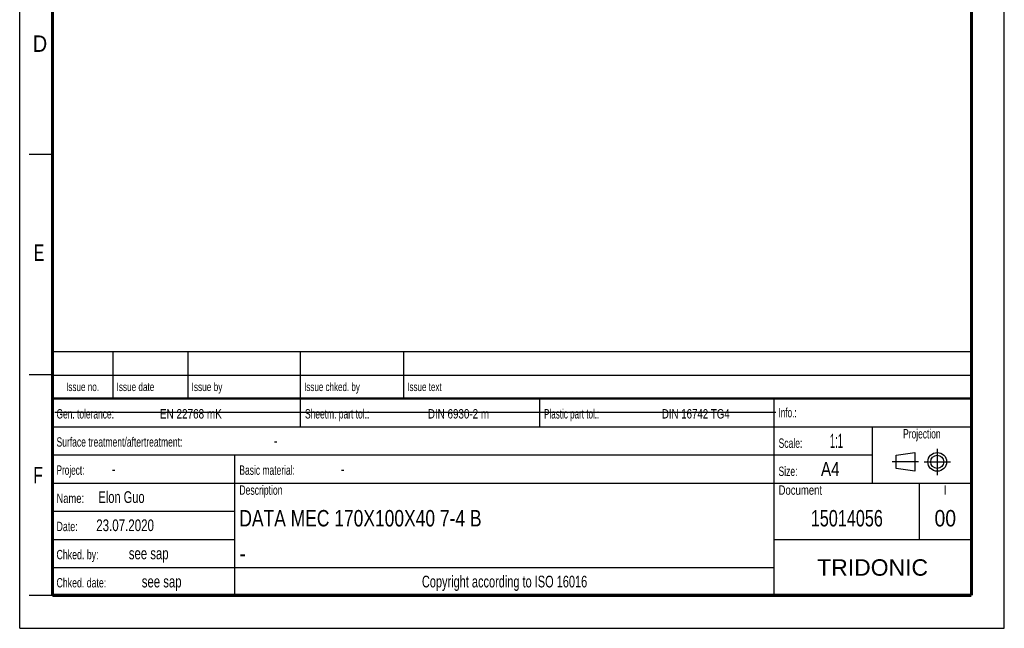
# Model space of a CAD drawing. Header units: millimetres. Extents: x 0 to 210, y 0 to 297.
# Tile 1 of 24: x 0 to 210, y 0 to 130. Entities that reach past the tile are written whole.
import ezdxf
from ezdxf.enums import TextEntityAlignment as Align

# ---------------------------------------------------------------- set-up
doc = ezdxf.new("R2010")
doc.units = ezdxf.units.MM
doc.header["$LTSCALE"] = 19.36
doc.linetypes.add('CENTER', pattern=[0.6, 0.375, -0.075, 0.075, -0.075])
doc.layers.get('0').update_dxf_attribs({"linetype": 'CONTINUOUS'})
doc.layers.add('DEFAULT_1', color=7, linetype='CENTER')
doc.layers.add('Z_NOTICE', color=7, linetype='CONTINUOUS')
doc.styles.add('TEXTSTYLE_2', font='txt', dxfattribs={"width": 0.75})
doc.styles.add('TEXTSTYLE_4', font='arial.ttf')

# ---------------------------------------------------------------- blocks, each defined once
blk = doc.blocks.new('PROJEKTIONSMETHODE_BL0', base_point=(192.31, 35.47))
at = {"color": 2, "linetype": 'CONTINUOUS'}
for p, q in [((186.91, 36.87), (190.91, 37.47)), ((186.91, 34.07), (186.91, 36.87)), ((190.91, 37.47), (190.91, 33.47)), ((190.91, 33.47), (186.91, 34.07))]:
    blk.add_line(p, q, dxfattribs=at)
for radius in [2, 1.4]:
    blk.add_circle((195.71, 35.47), radius, dxfattribs=at)
at = {"layer": 'DEFAULT_1', "color": 2, "linetype": 'CENTER'}
for p, q in [((195.71, 38.27), (195.71, 32.67)), ((191.71, 35.47), (186.11, 35.47)), ((192.91, 35.47), (198.5, 35.47))]:
    blk.add_line(p, q, dxfattribs=at)

msp = doc.modelspace()

# ---------------------------------------------------------------- linework, layer by layer
at = {"color": 2, "linetype": 'CONTINUOUS'}
for p, q in [((0, 0), (0, 297)), ((210, 0), (210, 297)), ((7, 101), (2, 101)), ((6.91362, 48.96015), (6.91362, 58.96015)), ((6.91362, 58.96015), (202.91362, 58.96015)), ((19.91362, 48.96015), (19.91362, 58.96015)), ((35.91362, 48.96015), (35.91362, 58.96015)), ((59.91362, 48.96015), (59.91362, 58.96015)), ((81.91362, 48.96015), (81.91362, 58.96015)), ((202.91362, 48.96015), (202.91362, 58.96015)), ((7, 54), (2, 54)), ((6.91362, 53.96015), (202.91362, 53.96015)), ((6.91355, 6.96013), (6.91355, 48.96013)), ((6.91355, 48.96013), (202.91355, 48.96013)), ((6.91362, 48.96015), (202.91362, 48.96015)), ((59.91355, 42.96013), (59.91355, 48.96013)), ((110.91355, 42.96013), (110.91355, 48.96013)), ((160.91355, 6.96013), (160.91355, 48.96013)), ((202.91355, 6.96013), (202.91355, 48.96013)), ((6.91355, 42.96013), (202.91355, 42.96013)), ((181.91355, 30.96013), (181.91355, 42.96013)), ((6.91355, 36.96013), (181.91355, 36.96013)), ((45.91355, 6.96013), (45.91355, 36.96013)), ((6.91355, 30.96013), (202.91355, 30.96013)), ((191.91355, 18.96013), (191.91355, 30.96013)), ((6.91355, 24.96013), (45.91355, 24.96013)), ((6.91355, 18.96013), (45.91355, 18.96013)), ((160.91355, 18.96013), (202.91355, 18.96013)), ((6.91355, 12.96013), (160.91355, 12.96013)), ((7, 7), (2, 7)), ((6.91355, 6.96013), (202.91355, 6.96013)), ((0, 0), (210, 0))]:
    msp.add_line(p, q, dxfattribs=at)
at = {"color": 7, "linetype": 'CONTINUOUS'}
msp.add_line((7.46812, 46.04239), (161.26812, 46.04239), dxfattribs=at)
for points, const_width in [([(7, 7), (7, 290)], 0.7), ([(203, 7), (203, 290)], 0.7), ([(7, 49), (203, 49)], 0.5), ([(7, 7), (203, 7)], 0.7)]:
    msp.add_lwpolyline(points, dxfattribs=dict(at, const_width=const_width))

# ---------------------------------------------------------------- block references
at = {"color": 2, "linetype": 'CONTINUOUS'}
msp.add_blockref('PROJEKTIONSMETHODE_BL0', (192.30508, 35.46975), dxfattribs=at)

# ---------------------------------------------------------------- texts
at = {"color": 5, "linetype": 'CONTINUOUS', "style": 'TEXTSTYLE_2'}
for s, width, p in [('D', 0.904762, (2.80729, 122.85717)), ('E', 0.714286, (3.00245, 78.30247)), ('F', 0.714286, (2.92219, 30.89704))]:
    msp.add_text(s, height=3.5, dxfattribs=dict(at, width=width)).set_placement(p)
at = {"layer": 'Z_NOTICE', "color": 5, "linetype": 'CONTINUOUS', "style": 'TEXTSTYLE_2'}
for s, height, width, p in [('Issue date ', 1.8, 0.725108, (20.66362, 50.56015)), ('Issue by ', 1.8, 0.732804, (36.66362, 50.56015)), ('Issue chked. by', 1.8, 0.711111, (60.66362, 50.56015)), ('Issue text ', 1.8, 0.712121, (82.66362, 50.56015)), ('Gen. tolerance:', 2, 0.669841, (7.85105, 44.71013)), ('EN 22768 mK', 2, 0.792208, (29.91057, 44.71013)), ('Sheetm. part tol.:', 2, 0.67328, (60.85105, 44.71013)), ('DIN 6930-2 m', 2, 0.78373, (87.05343, 44.71013)), ('Plastic part tol.:', 2, 0.642857, (111.85105, 44.71013)), ('DIN 16742 TG4', 2, 0.772894, (136.95819, 44.71013)), ('Info.: ', 2, 0.64966, (161.85105, 44.96013)), ('Surface treatment/aftertreatment: ', 2, 0.681373, (7.85105, 38.71013)), ('Scale:  ', 2, 0.684524, (161.85105, 38.46013)), ('1:1', 3, 0.5, (172.80343, 38.46013)), ('-', 2.5, 0.714286, (54.18438, 38.71013)), ('Project: ', 2, 0.656085, (7.85105, 32.71013)), ('-', 2.5, 0.714286, (19.66057, 32.71013)), ('Basic material: ', 2, 0.675595, (46.85105, 32.71013)), ('-', 2.5, 0.714286, (68.47009, 32.71013)), ('Size: ', 2, 0.678571, (161.85105, 32.46013)), (' A4', 3, 0.809524, (169.9939, 32.46013)), ('Elon Guo', 2.5, 0.705357, (16.80343, 26.71013)), ('Description', 2, 0.688312, (46.85105, 28.46013)), ('Document', 2, 0.761905, (161.85105, 28.46013)), ('Name: ', 2, 0.746032, (7.85105, 26.71013)), ('23.07.2020', 2.5, 0.735714, (16.32724, 20.71013)), ('Date: ', 2, 0.706349, (7.85105, 20.71013)), ('Chked. by: ', 2, 0.701299, (7.85105, 14.71013)), ('see sap', 2.5, 0.72449, (23.27962, 14.71013)), ('Chked. date: ', 2, 0.699634, (7.85105, 8.71013)), ('see sap', 2.5, 0.72449, (26.04152, 8.71013))]:
    msp.add_text(s, height=height, dxfattribs=dict(at, width=width)).set_placement(p)
for s, height, width, p in [('Issue no.', 1.8, 0.719577, (13.41362, 50.56015)), ('Projection', 2, 0.671429, (192.41355, 40.46013)), ('I', 2, 0.833333, (197.41355, 28.46013)), ('Copyright according to ISO 16016', 2.5, 0.700149, (103.41355, 8.71013))]:
    msp.add_text(s, height=height, dxfattribs=dict(at, width=width)).set_placement(p, align=Align.CENTER)
at = {"layer": 'Z_NOTICE', "color": 7, "linetype": 'CONTINUOUS', "style": 'TEXTSTYLE_2'}
for s, width, p in [('DATA MEC 170X100X40 7-4 B', 0.794286, (46.85105, 21.71013)), ('-', 0.904762, (46.85105, 14.21013))]:
    msp.add_text(s, height=3.5, dxfattribs=dict(at, width=width)).set_placement(p)
for s, width, p in [('15014056', 0.738095, (176.41355, 21.71013)), ('00', 0.880952, (197.41355, 21.71013))]:
    msp.add_text(s, height=3.5, dxfattribs=dict(at, width=width)).set_placement(p, align=Align.CENTER)
at = {"layer": 'Z_NOTICE', "color": 5, "linetype": 'CONTINUOUS', "style": 'TEXTSTYLE_4'}
msp.add_text('TRIDONIC', height=3.5, dxfattribs=at).set_placement((181.91355, 11.21013), align=Align.CENTER)

doc.saveas('drawing.dxf')
